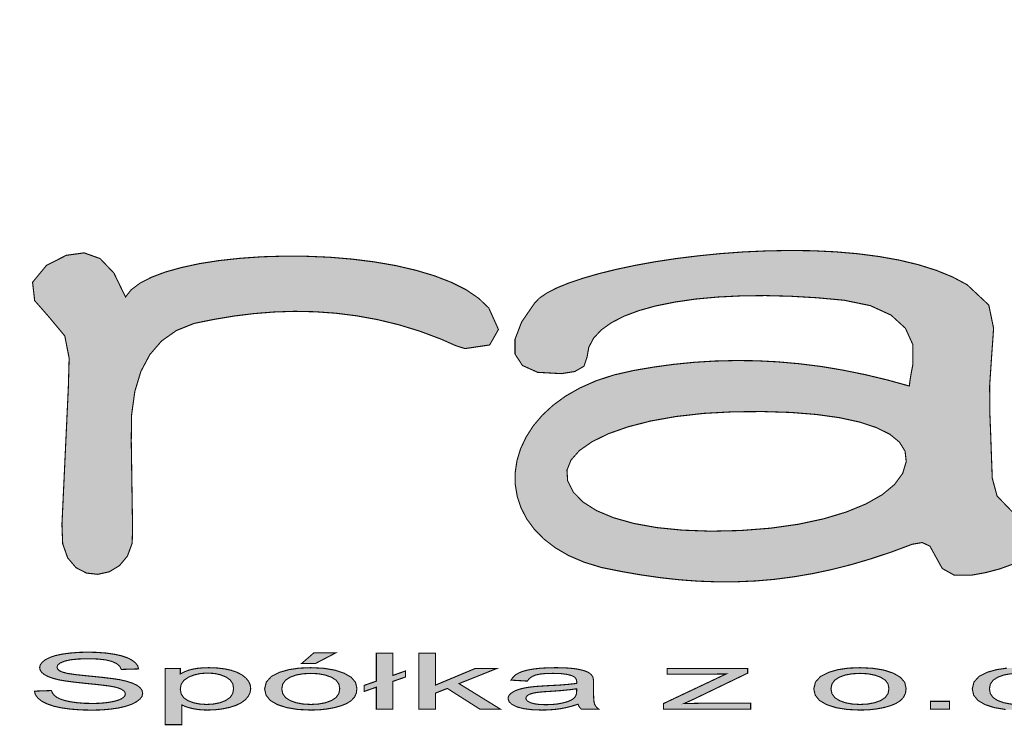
# Model space of a CAD drawing. Header units: millimetres. Extents: x 947 to 1808, y 151 to 525.
# Tile 6 of 27: x 1198 to 1209, y 165 to 173. Entities that reach past the tile are written whole.
import ezdxf
from ezdxf.enums import TextEntityAlignment as Align

# ---------------------------------------------------------------- set-up
doc = ezdxf.new("R2010")
doc.units = ezdxf.units.MM
doc.header["$LTSCALE"] = 15
doc.layers.add('LOGO', color=152, linetype='Continuous')
doc.layers.add('WARSTWA_1', color=7, linetype='Continuous')
doc.styles.add('ROMAND', font='romand.shx')

# ---------------------------------------------------------------- blocks, each defined once
blk = doc.blocks.new('LOGO')
at = {"layer": 'LOGO'}
h = blk.add_hatch(color=7, dxfattribs=at)
h.paths.add_polyline_path([(10.22, 5.846), (10.022, 5.995), (9.812, 6.126), (9.591, 6.239), (9.36, 6.336), (9.12, 6.416), (8.871, 6.479), (8.614, 6.526), (8.351, 6.556), (8.08, 6.569), (7.805, 6.567), (7.525, 6.548), (7.24, 6.513), (6.953, 6.463), (6.663, 6.397), (6.372, 6.315), (6.143, 6.233), (5.93, 6.134), (5.735, 6.021), (5.556, 5.894), (5.394, 5.755), (5.249, 5.606), (5.121, 5.447), (5.01, 5.28), (4.917, 5.107), (4.842, 4.929), (4.784, 4.747), (4.743, 4.563), (4.721, 4.378), (4.716, 4.193), (4.73, 4.01), (4.762, 3.831), (4.812, 3.656), (4.88, 3.487), (4.967, 3.325), (5.073, 3.173), (5.197, 3.03), (5.34, 2.899), (5.502, 2.781), (5.684, 2.678), (5.884, 2.59), (6.104, 2.519), (6.344, 2.467), (6.629, 2.42), (6.913, 2.384), (7.195, 2.361), (7.477, 2.35), (7.757, 2.352), (8.035, 2.367), (8.312, 2.397), (8.588, 2.44), (8.861, 2.499), (9.134, 2.574), (9.404, 2.664), (9.673, 2.771), (9.94, 2.894), (10.206, 3.035), (10.206, 1.984), (10.154, 1.599), (10.005, 1.343), (9.769, 1.205), (9.453, 1.175), (6.074, 1.147), (5.802, 1.111), (5.603, 1.018), (5.479, 0.888), (5.431, 0.738), (5.463, 0.588), (5.574, 0.456), (5.768, 0.362), (6.045, 0.323), (9.212, 0.323), (9.52, 0.348), (9.807, 0.398), (10.069, 0.475), (10.304, 0.58), (10.509, 0.714), (10.681, 0.879), (10.818, 1.075), (10.916, 1.305), (10.973, 1.57), (10.986, 1.871), (10.986, 5.321), (11.021, 5.53), (11.112, 5.721), (11.27, 5.889), (11.425, 6.043), (11.458, 6.218), (11.37, 6.414), (11.192, 6.645), (11.017, 6.759), (10.847, 6.765), (10.681, 6.669), (10.521, 6.479), (10.367, 6.202)])
h.paths.add_polyline_path([(9.857, 4.879), (9.989, 4.711), (10.069, 4.545), (10.094, 4.385), (10.06, 4.214), (9.968, 4.046), (9.82, 3.885), (9.62, 3.734), (9.369, 3.594), (9.07, 3.471), (8.725, 3.366), (8.335, 3.282), (7.905, 3.223), (7.543, 3.202), (7.199, 3.213), (6.876, 3.254), (6.58, 3.322), (6.313, 3.414), (6.079, 3.528), (5.884, 3.661), (5.731, 3.812), (5.624, 3.976), (5.567, 4.153), (5.564, 4.339), (5.617, 4.544), (5.718, 4.739), (5.862, 4.922), (6.048, 5.09), (6.272, 5.239), (6.531, 5.368), (6.822, 5.473), (7.142, 5.551), (7.489, 5.6), (7.858, 5.617), (8.229, 5.597), (8.578, 5.539), (8.902, 5.449), (9.196, 5.332), (9.456, 5.195), (9.678, 5.042)], flags=16)
h.paths.add_polyline_path([(13.289, 6.138), (13.168, 6.047), (13.09, 5.948), (12.93, 6.277), (12.74, 6.476), (12.52, 6.554), (12.275, 6.52), (12.004, 6.382), (11.812, 6.15), (11.841, 5.898), (12.04, 5.671), (12.255, 5.413), (12.315, 5.107), (12.304, 4.707), (12.216, 2.82), (12.226, 2.559), (12.295, 2.364), (12.409, 2.23), (12.552, 2.156), (12.709, 2.138), (12.866, 2.173), (13.007, 2.258), (13.117, 2.39), (13.182, 2.567), (13.187, 2.784), (13.169, 3.972), (13.174, 4.332), (13.218, 4.65), (13.301, 4.925), (13.424, 5.156), (13.586, 5.344), (13.789, 5.487), (14.034, 5.585), (14.306, 5.64), (14.581, 5.686), (14.857, 5.72), (15.136, 5.742), (15.416, 5.751), (15.698, 5.745), (15.982, 5.725), (16.268, 5.689), (16.555, 5.637), (16.845, 5.567), (17.136, 5.478), (17.428, 5.369), (17.529, 5.324), (17.63, 5.279), (17.757, 5.239), (18.096, 5.289), (18.217, 5.502), (18.084, 5.797), (17.946, 5.929), (17.773, 6.047), (17.567, 6.15), (17.334, 6.24), (17.077, 6.316), (16.801, 6.38), (16.509, 6.43), (16.206, 6.468), (15.895, 6.494), (15.581, 6.507), (15.268, 6.509), (14.96, 6.5), (14.662, 6.479), (14.376, 6.448), (14.108, 6.406), (13.861, 6.353), (13.639, 6.291), (13.447, 6.219)])
h.paths.add_polyline_path([(20.924, 5.919), (21.228, 5.947), (21.55, 5.963), (21.887, 5.967), (22.238, 5.958), (22.6, 5.937), (22.97, 5.903), (23.33, 5.829), (23.614, 5.699), (23.812, 5.518), (23.915, 5.291), (23.915, 5.023), (23.894, 4.916), (23.877, 4.818), (23.865, 4.725), (23.556, 4.81), (23.251, 4.883), (22.948, 4.944), (22.649, 4.994), (22.352, 5.031), (22.058, 5.057), (21.767, 5.072), (21.478, 5.075), (21.192, 5.068), (20.909, 5.051), (20.628, 5.023), (20.35, 4.985), (20.074, 4.938), (19.805, 4.877), (19.56, 4.797), (19.338, 4.699), (19.141, 4.587), (18.968, 4.461), (18.819, 4.323), (18.695, 4.177), (18.596, 4.022), (18.521, 3.863), (18.471, 3.699), (18.447, 3.534), (18.448, 3.37), (18.475, 3.208), (18.528, 3.05), (18.606, 2.899), (18.711, 2.756), (18.842, 2.623), (19, 2.502), (19.184, 2.395), (19.395, 2.305), (19.633, 2.232), (19.908, 2.177), (20.178, 2.13), (20.445, 2.092), (20.708, 2.063), (20.97, 2.044), (21.229, 2.035), (21.488, 2.036), (21.747, 2.047), (22.007, 2.069), (22.268, 2.103), (22.531, 2.147), (22.798, 2.204), (23.068, 2.272), (23.342, 2.353), (23.622, 2.446), (23.907, 2.552), (24.043, 2.575), (24.149, 2.525), (24.221, 2.394), (24.319, 2.218), (24.483, 2.127), (24.717, 2.126), (24.915, 2.162), (25.109, 2.213), (25.299, 2.282), (25.498, 2.455), (25.502, 2.71), (25.299, 2.978), (25.072, 3.214), (25.006, 3.457), (24.995, 3.745), (24.985, 4.032), (24.972, 4.366), (24.97, 4.73), (24.995, 5.108), (25.024, 5.517), (24.958, 5.837), (24.66, 6.116), (24.46, 6.223), (24.236, 6.314), (23.991, 6.391), (23.728, 6.454), (23.448, 6.504), (23.155, 6.542), (22.852, 6.568), (22.541, 6.583), (22.225, 6.587), (21.906, 6.581), (21.588, 6.567), (21.273, 6.544), (20.963, 6.513), (20.662, 6.476), (20.372, 6.432), (20.096, 6.382), (19.836, 6.327), (19.596, 6.268), (19.378, 6.205), (19.184, 6.14), (19.018, 6.072), (18.882, 6.002), (18.778, 5.931), (18.711, 5.86), (18.535, 5.603), (18.444, 5.366), (18.445, 5.163), (18.547, 5.007), (18.756, 4.913), (19.08, 4.895), (19.266, 4.924), (19.393, 4.997), (19.435, 5.122), (19.459, 5.258), (19.525, 5.382), (19.63, 5.495), (19.77, 5.595), (19.944, 5.684), (20.149, 5.761), (20.382, 5.826), (20.642, 5.878)])
h.paths.add_polyline_path([(21.038, 4.349), (21.447, 4.371), (21.856, 4.374), (22.238, 4.362), (22.589, 4.334), (22.905, 4.29), (23.181, 4.23), (23.413, 4.154), (23.598, 4.062), (23.73, 3.954), (23.807, 3.829), (23.823, 3.687), (23.774, 3.525), (23.662, 3.372), (23.493, 3.232), (23.271, 3.106), (23.001, 2.995), (22.689, 2.901), (22.339, 2.826), (21.956, 2.772), (21.545, 2.74), (21.133, 2.731), (20.749, 2.745), (20.396, 2.78), (20.079, 2.837), (19.801, 2.915), (19.566, 3.013), (19.38, 3.131), (19.246, 3.268), (19.168, 3.424), (19.159, 3.57), (19.215, 3.709), (19.332, 3.84), (19.504, 3.96), (19.727, 4.069), (19.997, 4.164), (20.308, 4.244), (20.657, 4.306)], flags=16)
h.paths.add_polyline_path([(26.433, 8.042), (26.186, 7.859), (25.995, 7.66), (25.853, 7.445), (25.755, 7.214), (25.693, 6.968), (25.661, 6.706), (25.654, 6.428), (25.753, 2.637), (25.86, 2.364), (26.084, 2.256), (26.324, 2.321), (26.478, 2.566), (26.541, 2.88), (26.584, 3.201), (26.61, 3.525), (26.624, 3.853), (26.63, 4.18), (26.632, 4.506), (30.126, 4.426), (30.412, 4.454), (30.596, 4.544), (30.688, 4.675), (30.696, 4.826), (30.631, 4.973), (30.501, 5.096), (30.316, 5.172), (30.084, 5.179), (29.888, 5.158), (29.673, 5.141), (29.439, 5.129), (29.186, 5.122), (28.916, 5.12), (28.63, 5.121), (28.327, 5.126), (28.009, 5.136), (27.677, 5.149), (27.331, 5.165), (26.972, 5.185), (26.6, 5.207), (26.57, 5.534), (26.562, 5.836), (26.575, 6.114), (26.609, 6.37), (26.665, 6.603), (26.742, 6.816), (26.841, 7.009), (26.962, 7.184), (27.104, 7.34), (27.269, 7.479), (27.455, 7.603), (27.664, 7.711), (27.895, 7.805), (28.149, 7.887), (28.425, 7.956), (28.723, 8.013), (29.077, 8.06), (29.415, 8.08), (29.734, 8.073), (30.033, 8.039), (30.308, 7.979), (30.557, 7.892), (30.779, 7.779), (30.97, 7.639), (31.129, 7.472), (31.252, 7.279), (31.339, 7.058), (31.387, 6.87), (31.432, 6.697), (31.489, 6.556), (31.616, 6.41), (31.788, 6.339), (31.985, 6.336), (32.187, 6.394), (32.372, 6.505), (32.521, 6.662), (32.612, 6.857), (32.625, 7.085), (32.54, 7.337), (32.41, 7.532), (32.268, 7.712), (32.113, 7.877), (31.948, 8.027), (31.772, 8.162), (31.586, 8.284), (31.39, 8.391), (31.184, 8.485), (30.97, 8.565), (30.748, 8.632), (30.518, 8.685), (30.28, 8.727), (30.035, 8.755), (29.784, 8.771), (29.528, 8.776), (29.265, 8.768), (28.998, 8.749), (28.727, 8.718), (28.451, 8.677), (28.172, 8.624), (27.89, 8.561), (27.606, 8.488), (27.32, 8.405), (27.032, 8.311), (26.743, 8.208)])
h.paths.add_polyline_path([(34.499, 6.069), (34.443, 6.278), (34.294, 6.426), (34.086, 6.483), (33.877, 6.426), (33.729, 6.278), (33.672, 6.069), (33.672, 2.711), (33.729, 2.502), (33.877, 2.354), (34.086, 2.297), (34.294, 2.354), (34.443, 2.502), (34.499, 2.711)])
h.paths.add_polyline_path([(35.444, 2.699), (35.445, 2.698), (36.267, 2.698), (36.286, 3.062), (36.291, 3.421), (36.284, 3.774), (36.322, 4.042), (36.445, 4.126), (36.628, 4.083), (36.847, 3.972), (37.078, 3.851), (37.343, 3.736), (37.609, 3.617), (37.877, 3.497), (38.144, 3.375), (38.412, 3.253), (38.68, 3.133), (38.946, 3.014), (39.211, 2.899), (39.475, 2.788), (39.736, 2.682), (39.994, 2.582), (40.25, 2.49), (40.621, 2.377), (40.958, 2.312), (41.265, 2.293), (41.545, 2.32), (41.734, 2.411), (41.788, 2.576), (41.593, 2.778), (41.495, 2.832), (41.322, 2.902), (41.087, 2.985), (40.804, 3.079), (40.486, 3.183), (40.148, 3.294), (39.802, 3.411), (39.463, 3.531), (39.143, 3.653), (38.857, 3.774), (39.147, 3.788), (39.443, 3.817), (39.743, 3.86), (40.048, 3.918), (40.358, 3.991), (40.672, 4.079), (40.992, 4.182), (41.317, 4.3), (41.539, 4.436), (41.692, 4.609), (41.78, 4.809), (41.81, 5.027), (41.787, 5.252), (41.716, 5.476), (41.602, 5.688), (41.452, 5.88), (41.269, 6.042), (41.061, 6.164), (40.853, 6.247), (40.621, 6.32), (40.368, 6.383), (40.098, 6.436), (39.813, 6.48), (39.518, 6.513), (39.215, 6.536), (38.908, 6.549), (38.6, 6.551), (38.294, 6.543), (37.993, 6.525), (37.7, 6.496), (37.42, 6.456), (37.155, 6.406), (36.908, 6.345), (36.682, 6.273), (36.482, 6.189), (36.31, 6.095), (36.352, 9.169), (36.326, 9.439), (36.217, 9.652), (36.005, 9.757), (35.784, 9.708), (35.65, 9.515), (35.595, 9.206)])
h.paths.add_polyline_path([(36.647, 4.957), (36.615, 5.087), (36.655, 5.225), (36.762, 5.363), (36.928, 5.495), (37.148, 5.616), (37.414, 5.723), (37.721, 5.811), (38.061, 5.875), (38.428, 5.911), (38.815, 5.914), (39.248, 5.884), (39.649, 5.831), (40.01, 5.757), (40.325, 5.665), (40.583, 5.556), (40.778, 5.433), (40.901, 5.298), (40.943, 5.153), (40.901, 5.01), (40.779, 4.879), (40.586, 4.764), (40.329, 4.665), (40.015, 4.584), (39.653, 4.524), (39.251, 4.485), (38.815, 4.471), (38.424, 4.477), (38.053, 4.5), (37.709, 4.537), (37.4, 4.59), (37.132, 4.659), (36.913, 4.743), (36.749, 4.843)], flags=16)
h.paths.add_polyline_path([(36.063, 2.343), (36.211, 2.49), (36.267, 2.697), (35.445, 2.697), (35.501, 2.49), (35.649, 2.343), (35.856, 2.286)])
h.paths.add_polyline_path([(43.095, 2.997), (43.307, 2.857), (43.538, 2.728), (43.786, 2.611), (44.05, 2.508), (44.329, 2.418), (44.621, 2.343), (44.926, 2.283), (45.241, 2.239), (45.566, 2.212), (45.899, 2.203), (46.232, 2.212), (46.557, 2.239), (46.872, 2.283), (47.177, 2.343), (47.469, 2.418), (47.748, 2.508), (48.012, 2.611), (48.26, 2.728), (48.491, 2.857), (48.703, 2.997), (48.895, 3.147), (49.065, 3.307), (49.213, 3.477), (49.337, 3.654), (49.436, 3.839), (49.508, 4.031), (49.552, 4.228), (49.567, 4.43), (49.552, 4.632), (49.508, 4.829), (49.436, 5.021), (49.337, 5.206), (49.213, 5.383), (49.065, 5.552), (48.895, 5.713), (48.703, 5.863), (48.491, 6.003), (48.26, 6.132), (48.012, 6.249), (47.748, 6.352), (47.469, 6.442), (47.177, 6.517), (46.872, 6.577), (46.557, 6.621), (46.232, 6.648), (45.899, 6.657), (45.566, 6.648), (45.241, 6.621), (44.926, 6.577), (44.621, 6.517), (44.329, 6.442), (44.05, 6.352), (43.786, 6.249), (43.538, 6.132), (43.307, 6.003), (43.095, 5.863), (42.903, 5.713), (42.733, 5.552), (42.585, 5.383), (42.461, 5.206), (42.362, 5.021), (42.29, 4.829), (42.246, 4.632), (42.231, 4.43), (42.246, 4.228), (42.29, 4.031), (42.362, 3.839), (42.461, 3.654), (42.585, 3.477), (42.733, 3.307), (42.903, 3.147)])
h.paths.add_polyline_path([(43.514, 3.601), (43.335, 3.752), (43.191, 3.914), (43.085, 4.085), (43.019, 4.265), (42.997, 4.452), (43.019, 4.638), (43.085, 4.818), (43.191, 4.989), (43.335, 5.151), (43.514, 5.302), (43.725, 5.44), (43.966, 5.565), (44.234, 5.674), (44.525, 5.767), (44.838, 5.841), (45.17, 5.896), (45.517, 5.93), (45.877, 5.942), (46.238, 5.93), (46.585, 5.896), (46.917, 5.841), (47.23, 5.767), (47.521, 5.674), (47.789, 5.565), (48.03, 5.44), (48.241, 5.302), (48.42, 5.151), (48.564, 4.989), (48.67, 4.818), (48.735, 4.638), (48.758, 4.452), (48.735, 4.265), (48.67, 4.085), (48.564, 3.914), (48.42, 3.752), (48.241, 3.601), (48.03, 3.463), (47.789, 3.338), (47.521, 3.229), (47.23, 3.137), (46.917, 3.062), (46.585, 3.007), (46.238, 2.973), (45.877, 2.962), (45.517, 2.973), (45.17, 3.007), (44.838, 3.062), (44.525, 3.137), (44.234, 3.229), (43.966, 3.338), (43.725, 3.463)], flags=16)
h = blk.add_hatch(color=7, dxfattribs=at)
h.paths.add_polyline_path([(11.989, 0.966), (11.945, 0.931), (11.918, 0.895), (11.909, 0.857), (11.917, 0.823), (11.938, 0.791), (11.975, 0.761), (12.026, 0.734), (12.093, 0.71), (12.174, 0.689), (12.261, 0.674), (12.381, 0.658), (12.535, 0.641), (12.687, 0.626), (12.798, 0.613), (12.868, 0.604), (12.939, 0.591), (13.022, 0.568), (13.094, 0.52), (13.079, 0.46), (13.019, 0.418), (12.939, 0.395), (12.873, 0.382), (12.797, 0.372), (12.714, 0.366), (12.623, 0.365), (12.521, 0.367), (12.425, 0.375), (12.336, 0.387), (12.259, 0.404), (12.166, 0.434), (12.095, 0.488), (12.071, 0.542), (11.838, 0.534), (11.851, 0.484), (11.886, 0.438), (11.94, 0.395), (12.014, 0.358), (12.104, 0.327), (12.21, 0.304), (12.333, 0.287), (12.475, 0.276), (12.635, 0.273), (12.764, 0.276), (12.884, 0.287), (12.995, 0.303), (13.094, 0.326), (13.175, 0.354), (13.241, 0.388), (13.288, 0.425), (13.317, 0.463), (13.326, 0.504), (13.318, 0.543), (13.292, 0.58), (13.249, 0.613), (13.187, 0.643), (13.107, 0.669), (13.007, 0.692), (12.911, 0.706), (12.773, 0.723), (12.593, 0.741), (12.418, 0.759), (12.294, 0.777), (12.194, 0.802), (12.142, 0.85), (12.165, 0.909), (12.25, 0.945), (12.332, 0.964), (12.442, 0.975), (12.578, 0.979), (12.71, 0.975), (12.818, 0.963), (12.903, 0.942), (12.998, 0.899), (13.033, 0.832), (13.27, 0.839), (13.257, 0.883), (13.226, 0.923), (13.178, 0.96), (13.113, 0.993), (13.032, 1.02), (12.934, 1.041), (12.823, 1.057), (12.7, 1.066), (12.567, 1.069), (12.445, 1.066), (12.331, 1.057), (12.224, 1.043), (12.13, 1.023), (12.051, 0.997)])
h.paths.add_polyline_path([(13.865, 0.344), (13.907, 0.325), (13.957, 0.308), (14.014, 0.294), (14.078, 0.283), (14.146, 0.276), (14.22, 0.274), (14.323, 0.278), (14.423, 0.29), (14.519, 0.31), (14.607, 0.338), (14.679, 0.373), (14.736, 0.415), (14.778, 0.463), (14.803, 0.514), (14.811, 0.569), (14.804, 0.621), (14.781, 0.67), (14.743, 0.716), (14.691, 0.757), (14.624, 0.792), (14.543, 0.82), (14.45, 0.84), (14.348, 0.852), (14.237, 0.856), (14.153, 0.854), (14.078, 0.847), (14.011, 0.835), (13.951, 0.819), (13.896, 0.797), (13.844, 0.771), (13.844, 0.844), (13.635, 0.844), (13.635, 0.073), (13.865, 0.073)])
h.paths.add_polyline_path([(13.89, 0.443), (13.855, 0.496), (13.843, 0.562), (13.855, 0.628), (13.893, 0.683), (13.956, 0.726), (14.035, 0.757), (14.121, 0.776), (14.216, 0.782), (14.309, 0.777), (14.394, 0.759), (14.47, 0.729), (14.529, 0.688), (14.565, 0.635), (14.576, 0.57), (14.564, 0.502), (14.528, 0.447), (14.467, 0.405), (14.39, 0.375), (14.302, 0.357), (14.205, 0.351), (14.11, 0.357), (14.024, 0.374), (13.949, 0.403)], flags=16)
h.paths.add_polyline_path([(16.094, 0.781), (15.965, 0.823), (15.812, 0.848), (15.637, 0.856), (15.478, 0.85), (15.336, 0.829), (15.212, 0.794), (15.095, 0.736), (15.026, 0.659), (15.002, 0.565), (15.022, 0.478), (15.08, 0.406), (15.178, 0.349), (15.307, 0.307), (15.46, 0.282), (15.637, 0.274), (15.753, 0.277), (15.862, 0.289), (15.965, 0.308), (16.057, 0.334), (16.133, 0.365), (16.193, 0.404), (16.237, 0.45), (16.263, 0.506), (16.271, 0.573), (16.252, 0.655), (16.193, 0.724)])
h.paths.add_polyline_path([(16.023, 0.632), (16.035, 0.568), (16.023, 0.501), (15.985, 0.447), (15.922, 0.405), (15.84, 0.375), (15.745, 0.357), (15.637, 0.351), (15.529, 0.357), (15.434, 0.375), (15.352, 0.405), (15.289, 0.446), (15.251, 0.5), (15.238, 0.565), (15.251, 0.63), (15.289, 0.684), (15.352, 0.725), (15.434, 0.755), (15.529, 0.772), (15.637, 0.778), (15.744, 0.772), (15.839, 0.754), (15.921, 0.725), (15.985, 0.684)], flags=16)
h.paths.add_polyline_path([(16.538, 0.671), (16.372, 0.613), (16.372, 0.53), (16.538, 0.588), (16.538, 0.286), (16.766, 0.286), (16.766, 0.668), (16.939, 0.728), (16.939, 0.811), (16.766, 0.75), (16.766, 1.056), (16.538, 1.056)])
h.paths.add_polyline_path([(17.352, 0.617), (17.352, 1.056), (17.122, 1.056), (17.122, 0.286), (17.352, 0.286), (17.352, 0.507), (17.514, 0.571), (17.962, 0.286), (18.245, 0.286), (17.675, 0.637), (18.192, 0.844), (17.895, 0.844)])
h.paths.add_polyline_path([(19.524, 0.52), (19.524, 0.646), (19.523, 0.684), (19.519, 0.713), (19.513, 0.733), (19.496, 0.757), (19.472, 0.779), (19.441, 0.797), (19.401, 0.813), (19.348, 0.827), (19.282, 0.84), (19.202, 0.849), (19.108, 0.855), (19, 0.856), (18.888, 0.854), (18.786, 0.848), (18.693, 0.837), (18.611, 0.822), (18.543, 0.803), (18.49, 0.78), (18.447, 0.754), (18.414, 0.722), (18.389, 0.685), (18.613, 0.672), (18.657, 0.726), (18.727, 0.755), (18.788, 0.768), (18.868, 0.776), (18.967, 0.778), (19.073, 0.775), (19.16, 0.764), (19.254, 0.739), (19.295, 0.689), (19.292, 0.64), (19.188, 0.628), (19.052, 0.617), (18.882, 0.608), (18.799, 0.603), (18.731, 0.598), (18.679, 0.593), (18.619, 0.585), (18.564, 0.575), (18.513, 0.562), (18.467, 0.547), (18.428, 0.529), (18.395, 0.508), (18.369, 0.485), (18.354, 0.46), (18.349, 0.433), (18.363, 0.389), (18.403, 0.351), (18.469, 0.318), (18.561, 0.294), (18.675, 0.279), (18.812, 0.274), (18.901, 0.276), (18.985, 0.282), (19.066, 0.292), (19.145, 0.307), (19.227, 0.328), (19.311, 0.355), (19.321, 0.33), (19.336, 0.307), (19.357, 0.286), (19.59, 0.286), (19.542, 0.342), (19.531, 0.387), (19.526, 0.443)])
h.paths.add_polyline_path([(19.103, 0.372), (19.031, 0.358), (18.952, 0.35), (18.867, 0.348), (18.785, 0.35), (18.685, 0.363), (18.606, 0.4), (18.589, 0.451), (18.636, 0.488), (18.696, 0.509), (18.765, 0.518), (18.832, 0.525), (18.917, 0.53), (19.07, 0.541), (19.195, 0.553), (19.292, 0.566), (19.292, 0.504), (19.27, 0.447), (19.197, 0.398)], flags=16)
h.paths.add_polyline_path([(21.643, 0.781), (21.643, 0.844), (20.535, 0.844), (20.535, 0.767), (21.088, 0.767), (21.167, 0.768), (21.253, 0.769), (21.347, 0.77), (20.485, 0.363), (20.485, 0.286), (21.684, 0.286), (21.684, 0.368), (21.058, 0.368), (20.965, 0.367), (20.869, 0.365), (20.768, 0.363), (20.909, 0.427)])
h.paths.add_polyline_path([(22.552, 0.565), (22.572, 0.478), (22.63, 0.406), (22.728, 0.349), (22.857, 0.307), (23.01, 0.282), (23.187, 0.274), (23.303, 0.277), (23.412, 0.289), (23.515, 0.308), (23.607, 0.334), (23.683, 0.365), (23.743, 0.404), (23.786, 0.45), (23.813, 0.506), (23.821, 0.573), (23.802, 0.655), (23.743, 0.724), (23.644, 0.781), (23.515, 0.823), (23.362, 0.848), (23.187, 0.856), (23.028, 0.85), (22.886, 0.829), (22.762, 0.794), (22.645, 0.736), (22.575, 0.659)])
h.paths.add_polyline_path([(22.788, 0.565), (22.801, 0.63), (22.839, 0.684), (22.902, 0.725), (22.984, 0.755), (23.079, 0.772), (23.187, 0.778), (23.294, 0.772), (23.389, 0.754), (23.471, 0.725), (23.535, 0.684), (23.573, 0.632), (23.585, 0.568), (23.573, 0.501), (23.535, 0.447), (23.472, 0.405), (23.39, 0.375), (23.295, 0.357), (23.187, 0.351), (23.079, 0.357), (22.984, 0.375), (22.902, 0.405), (22.839, 0.446), (22.801, 0.5)], flags=16)
h.paths.add_polyline_path([(24.731, 0.565), (24.75, 0.478), (24.809, 0.406), (24.906, 0.349), (25.035, 0.307), (25.189, 0.282), (25.366, 0.274), (25.481, 0.277), (25.59, 0.289), (25.693, 0.308), (25.785, 0.334), (25.861, 0.365), (25.922, 0.404), (25.965, 0.45), (25.991, 0.506), (26, 0.573), (25.98, 0.655), (25.921, 0.724), (25.823, 0.781), (25.693, 0.823), (25.541, 0.848), (25.366, 0.856), (25.207, 0.85), (25.065, 0.829), (24.94, 0.794), (24.824, 0.736), (24.754, 0.659)])
h.paths.add_polyline_path([(24.967, 0.565), (24.979, 0.63), (25.017, 0.684), (25.08, 0.725), (25.163, 0.755), (25.258, 0.772), (25.366, 0.778), (25.473, 0.772), (25.568, 0.754), (25.65, 0.725), (25.713, 0.684), (25.751, 0.632), (25.764, 0.568), (25.751, 0.501), (25.714, 0.447), (25.651, 0.405), (25.569, 0.375), (25.474, 0.357), (25.366, 0.351), (25.258, 0.357), (25.163, 0.375), (25.08, 0.405), (25.017, 0.446), (24.979, 0.5)], flags=16)
at = {"layer": 'WARSTWA_1', "color": 39, "linetype": 'Continuous', "const_width": 0.015}
for points in [[(12.004, 6.382), (12.275, 6.52), (12.52, 6.554), (12.74, 6.476), (12.93, 6.277), (13.09, 5.948), (13.168, 6.047), (13.289, 6.138), (13.447, 6.219), (13.639, 6.291), (13.861, 6.353), (14.108, 6.406), (14.376, 6.448), (14.662, 6.479), (14.96, 6.5), (15.268, 6.509), (15.581, 6.507), (15.895, 6.494), (16.206, 6.468), (16.509, 6.43), (16.801, 6.38), (17.077, 6.316), (17.334, 6.24), (17.567, 6.15), (17.773, 6.047), (17.946, 5.929), (18.084, 5.797), (18.084, 5.797), (18.217, 5.502), (18.096, 5.289), (17.757, 5.239), (17.63, 5.279), (17.529, 5.324), (17.428, 5.369), (17.136, 5.478), (16.845, 5.567), (16.555, 5.637), (16.268, 5.689), (15.982, 5.725), (15.698, 5.745), (15.416, 5.751), (15.136, 5.742), (14.857, 5.72), (14.581, 5.686), (14.306, 5.64), (14.034, 5.585), (13.789, 5.487), (13.586, 5.344), (13.424, 5.156), (13.301, 4.925), (13.218, 4.65), (13.174, 4.332), (13.169, 3.972), (13.169, 3.972), (13.187, 2.784), (13.182, 2.567), (13.117, 2.39), (13.007, 2.258), (12.866, 2.173), (12.709, 2.138), (12.552, 2.156), (12.409, 2.23), (12.295, 2.364), (12.226, 2.559), (12.216, 2.82), (12.216, 2.82), (12.304, 4.707), (12.315, 5.107), (12.255, 5.413), (12.04, 5.671), (11.841, 5.898), (11.812, 6.15)], [(12.004, 6.382), (12.275, 6.52), (12.52, 6.554), (12.74, 6.476), (12.93, 6.277), (13.09, 5.948), (13.168, 6.047), (13.289, 6.138), (13.447, 6.219), (13.639, 6.291), (13.861, 6.353), (14.108, 6.406), (14.376, 6.448), (14.662, 6.479), (14.96, 6.5), (15.268, 6.509), (15.581, 6.507), (15.895, 6.494), (16.206, 6.468), (16.509, 6.43), (16.801, 6.38), (17.077, 6.316), (17.334, 6.24), (17.567, 6.15), (17.773, 6.047), (17.946, 5.929), (18.084, 5.797), (18.084, 5.797), (18.217, 5.502), (18.096, 5.289), (17.757, 5.239), (17.63, 5.279), (17.529, 5.324), (17.428, 5.369), (17.136, 5.478), (16.845, 5.567), (16.555, 5.637), (16.268, 5.689), (15.982, 5.725), (15.698, 5.745), (15.416, 5.751), (15.136, 5.742), (14.857, 5.72), (14.581, 5.686), (14.306, 5.64), (14.034, 5.585), (13.789, 5.487), (13.586, 5.344), (13.424, 5.156), (13.301, 4.925), (13.218, 4.65), (13.174, 4.332), (13.169, 3.972), (13.169, 3.972), (13.187, 2.784), (13.182, 2.567), (13.117, 2.39), (13.007, 2.258), (12.866, 2.173), (12.709, 2.138), (12.552, 2.156), (12.409, 2.23), (12.295, 2.364), (12.226, 2.559), (12.216, 2.82), (12.216, 2.82), (12.304, 4.707), (12.315, 5.107), (12.255, 5.413), (12.04, 5.671), (11.841, 5.898), (11.812, 6.15)], [(21.545, 2.74), (21.956, 2.772), (22.339, 2.826), (22.689, 2.901), (23.001, 2.995), (23.271, 3.106), (23.493, 3.232), (23.662, 3.372), (23.774, 3.525), (23.823, 3.687), (23.823, 3.687), (23.807, 3.829), (23.73, 3.954), (23.598, 4.062), (23.413, 4.154), (23.181, 4.23), (22.905, 4.29), (22.589, 4.334), (22.238, 4.362), (21.856, 4.374), (21.447, 4.371), (21.038, 4.349), (20.657, 4.306), (20.308, 4.244), (19.997, 4.164), (19.727, 4.069), (19.504, 3.96), (19.332, 3.84), (19.215, 3.709), (19.159, 3.57), (19.168, 3.424), (19.246, 3.268), (19.38, 3.131), (19.566, 3.013), (19.801, 2.915), (20.079, 2.837), (20.396, 2.78), (20.749, 2.745), (21.133, 2.731)], [(21.545, 2.74), (21.956, 2.772), (22.339, 2.826), (22.689, 2.901), (23.001, 2.995), (23.271, 3.106), (23.493, 3.232), (23.662, 3.372), (23.774, 3.525), (23.823, 3.687), (23.823, 3.687), (23.807, 3.829), (23.73, 3.954), (23.598, 4.062), (23.413, 4.154), (23.181, 4.23), (22.905, 4.29), (22.589, 4.334), (22.238, 4.362), (21.856, 4.374), (21.447, 4.371), (21.038, 4.349), (20.657, 4.306), (20.308, 4.244), (19.997, 4.164), (19.727, 4.069), (19.504, 3.96), (19.332, 3.84), (19.215, 3.709), (19.159, 3.57), (19.168, 3.424), (19.246, 3.268), (19.38, 3.131), (19.566, 3.013), (19.801, 2.915), (20.079, 2.837), (20.396, 2.78), (20.749, 2.745), (21.133, 2.731)], [(11.838, 0.534), (12.071, 0.542), (12.087, 0.506), (12.113, 0.474), (12.148, 0.447), (12.196, 0.424), (12.259, 0.404), (12.336, 0.387), (12.425, 0.375), (12.521, 0.367), (12.623, 0.365), (12.714, 0.366), (12.797, 0.372), (12.873, 0.382), (12.939, 0.395), (12.993, 0.411), (13.035, 0.429), (13.064, 0.45), (13.082, 0.472), (13.088, 0.495), (13.082, 0.518), (13.065, 0.539), (13.037, 0.558), (12.995, 0.576), (12.939, 0.591), (12.868, 0.604), (12.798, 0.613), (12.687, 0.626), (12.535, 0.641), (12.381, 0.658), (12.261, 0.674), (12.174, 0.689), (12.093, 0.71), (12.026, 0.734), (11.975, 0.761), (11.938, 0.791), (11.917, 0.823), (11.909, 0.857), (11.918, 0.895), (11.945, 0.931), (11.989, 0.966), (12.051, 0.997), (12.13, 1.023), (12.224, 1.043), (12.331, 1.057), (12.445, 1.066), (12.567, 1.069), (12.7, 1.066), (12.823, 1.057), (12.934, 1.041), (13.032, 1.02), (13.113, 0.993), (13.178, 0.96), (13.226, 0.923), (13.257, 0.883), (13.27, 0.839), (13.033, 0.832), (13.01, 0.876), (12.967, 0.913), (12.903, 0.942), (12.818, 0.963), (12.71, 0.975), (12.578, 0.979), (12.442, 0.975), (12.332, 0.964), (12.25, 0.945), (12.193, 0.921), (12.159, 0.894), (12.148, 0.864), (12.156, 0.838), (12.18, 0.815), (12.22, 0.796), (12.294, 0.777), (12.418, 0.759), (12.593, 0.741), (12.773, 0.723), (12.911, 0.706), (13.007, 0.692), (13.107, 0.669), (13.187, 0.643), (13.249, 0.613), (13.292, 0.58), (13.318, 0.543), (13.326, 0.504), (13.317, 0.463), (13.288, 0.425), (13.241, 0.388), (13.175, 0.354), (13.094, 0.326), (12.995, 0.303), (12.884, 0.287), (12.764, 0.276), (12.635, 0.273), (12.475, 0.276), (12.333, 0.287), (12.21, 0.304), (12.104, 0.327), (12.014, 0.358), (11.94, 0.395), (11.886, 0.438), (11.851, 0.484)], [(15.51, 0.913), (15.68, 1.06), (15.981, 1.06), (15.7, 0.913)], [(16.538, 0.588), (16.372, 0.53), (16.372, 0.613), (16.538, 0.671), (16.538, 1.056), (16.766, 1.056), (16.766, 0.75), (16.939, 0.811), (16.939, 0.728), (16.766, 0.668), (16.766, 0.286), (16.538, 0.286)], [(17.122, 0.286), (17.122, 1.056), (17.352, 1.056), (17.352, 0.617), (17.895, 0.844), (18.192, 0.844), (17.675, 0.637), (18.245, 0.286), (17.962, 0.286), (17.514, 0.571), (17.352, 0.507), (17.352, 0.286)], [(13.635, 0.073), (13.635, 0.844), (13.844, 0.844), (13.844, 0.771), (13.896, 0.797), (13.951, 0.819), (14.011, 0.835), (14.078, 0.847), (14.153, 0.854), (14.237, 0.856), (14.348, 0.852), (14.45, 0.84), (14.543, 0.82), (14.624, 0.792), (14.691, 0.757), (14.743, 0.716), (14.781, 0.67), (14.804, 0.621), (14.811, 0.569), (14.803, 0.514), (14.778, 0.463), (14.736, 0.415), (14.679, 0.373), (14.607, 0.338), (14.519, 0.31), (14.423, 0.29), (14.323, 0.278), (14.22, 0.274), (14.146, 0.276), (14.078, 0.283), (14.014, 0.294), (13.957, 0.308), (13.907, 0.325), (13.865, 0.344), (13.865, 0.073)], [(15.002, 0.565), (15.026, 0.659), (15.095, 0.736), (15.212, 0.794), (15.336, 0.829), (15.478, 0.85), (15.637, 0.856), (15.812, 0.848), (15.965, 0.823), (16.094, 0.781), (16.193, 0.724), (16.252, 0.655), (16.271, 0.573), (16.263, 0.506), (16.237, 0.45), (16.193, 0.404), (16.133, 0.365), (16.057, 0.334), (15.965, 0.308), (15.862, 0.289), (15.753, 0.277), (15.637, 0.274), (15.46, 0.282), (15.307, 0.307), (15.178, 0.349), (15.08, 0.406), (15.022, 0.478)], [(19.311, 0.355), (19.227, 0.328), (19.145, 0.307), (19.066, 0.292), (18.985, 0.282), (18.901, 0.276), (18.812, 0.274), (18.675, 0.279), (18.561, 0.294), (18.469, 0.318), (18.403, 0.351), (18.363, 0.389), (18.349, 0.433), (18.354, 0.46), (18.369, 0.485), (18.395, 0.508), (18.428, 0.529), (18.467, 0.547), (18.513, 0.562), (18.564, 0.575), (18.619, 0.585), (18.679, 0.593), (18.731, 0.598), (18.799, 0.603), (18.882, 0.608), (19.052, 0.617), (19.188, 0.628), (19.292, 0.64), (19.293, 0.652), (19.293, 0.66), (19.293, 0.665), (19.286, 0.699), (19.264, 0.727), (19.228, 0.746), (19.16, 0.764), (19.073, 0.775), (18.967, 0.778), (18.868, 0.776), (18.788, 0.768), (18.727, 0.755), (18.681, 0.735), (18.643, 0.708), (18.613, 0.672), (18.389, 0.685), (18.414, 0.722), (18.447, 0.754), (18.49, 0.78), (18.543, 0.803), (18.611, 0.822), (18.693, 0.837), (18.786, 0.848), (18.888, 0.854), (19, 0.856), (19.108, 0.855), (19.202, 0.849), (19.282, 0.84), (19.348, 0.827), (19.401, 0.813), (19.441, 0.797), (19.472, 0.779), (19.496, 0.757), (19.513, 0.733), (19.519, 0.713), (19.523, 0.684), (19.524, 0.646), (19.524, 0.52), (19.526, 0.443), (19.531, 0.387), (19.539, 0.353), (19.552, 0.33), (19.571, 0.308), (19.597, 0.286), (19.357, 0.286), (19.336, 0.307), (19.321, 0.33)], [(20.485, 0.286), (20.485, 0.363), (21.347, 0.77), (21.253, 0.769), (21.167, 0.768), (21.088, 0.767), (20.535, 0.767), (20.535, 0.844), (21.643, 0.844), (21.643, 0.781), (20.909, 0.427), (20.768, 0.363), (20.869, 0.365), (20.965, 0.367), (21.058, 0.368), (21.684, 0.368), (21.684, 0.286)], [(22.552, 0.565), (22.575, 0.659), (22.645, 0.736), (22.762, 0.794), (22.886, 0.829), (23.028, 0.85), (23.187, 0.856), (23.362, 0.848), (23.515, 0.823), (23.644, 0.781), (23.743, 0.724), (23.802, 0.655), (23.821, 0.573), (23.813, 0.506), (23.786, 0.45), (23.743, 0.404), (23.683, 0.365), (23.607, 0.334), (23.515, 0.308), (23.412, 0.289), (23.303, 0.277), (23.187, 0.274), (23.01, 0.282), (22.857, 0.307), (22.728, 0.349), (22.63, 0.406), (22.572, 0.478)], [(13.843, 0.562), (13.855, 0.496), (13.89, 0.443), (13.949, 0.403), (14.024, 0.374), (14.11, 0.357), (14.205, 0.351), (14.302, 0.357), (14.39, 0.375), (14.467, 0.405), (14.528, 0.447), (14.564, 0.502), (14.576, 0.57), (14.565, 0.635), (14.529, 0.688), (14.47, 0.729), (14.394, 0.759), (14.309, 0.777), (14.216, 0.782), (14.121, 0.776), (14.035, 0.757), (13.956, 0.726), (13.893, 0.683), (13.855, 0.628)], [(15.238, 0.565), (15.251, 0.5), (15.289, 0.446), (15.352, 0.405), (15.434, 0.375), (15.529, 0.357), (15.637, 0.351), (15.745, 0.357), (15.84, 0.375), (15.922, 0.405), (15.985, 0.447), (16.023, 0.501), (16.035, 0.568), (16.023, 0.632), (15.985, 0.684), (15.921, 0.725), (15.839, 0.754), (15.744, 0.772), (15.637, 0.778), (15.529, 0.772), (15.434, 0.755), (15.352, 0.725), (15.289, 0.684), (15.251, 0.63)], [(22.788, 0.565), (22.801, 0.5), (22.839, 0.446), (22.902, 0.405), (22.984, 0.375), (23.079, 0.357), (23.187, 0.351), (23.295, 0.357), (23.39, 0.375), (23.472, 0.405), (23.535, 0.447), (23.573, 0.501), (23.585, 0.568), (23.573, 0.632), (23.535, 0.684), (23.471, 0.725), (23.389, 0.754), (23.294, 0.772), (23.187, 0.778), (23.079, 0.772), (22.984, 0.755), (22.902, 0.725), (22.839, 0.684), (22.801, 0.63)], [(24.967, 0.565), (24.979, 0.5), (25.017, 0.446), (25.08, 0.405), (25.163, 0.375), (25.258, 0.357), (25.366, 0.351), (25.474, 0.357), (25.569, 0.375), (25.651, 0.405), (25.714, 0.447), (25.751, 0.501), (25.764, 0.568), (25.751, 0.632), (25.713, 0.684), (25.65, 0.725), (25.568, 0.754), (25.473, 0.772), (25.366, 0.778), (25.258, 0.772), (25.163, 0.755), (25.08, 0.725), (25.017, 0.684), (24.979, 0.63)], [(19.292, 0.566), (19.195, 0.553), (19.07, 0.541), (18.917, 0.53), (18.832, 0.525), (18.765, 0.518), (18.717, 0.511), (18.681, 0.503), (18.65, 0.493), (18.626, 0.481), (18.609, 0.467), (18.598, 0.452), (18.594, 0.436), (18.602, 0.412), (18.625, 0.391), (18.664, 0.373), (18.717, 0.359), (18.785, 0.35), (18.867, 0.348), (18.952, 0.35), (19.031, 0.358), (19.103, 0.372), (19.166, 0.389), (19.217, 0.411), (19.255, 0.437), (19.276, 0.462), (19.288, 0.493), (19.292, 0.531)], [(24.156, 0.286), (24.156, 0.394), (24.417, 0.394), (24.417, 0.286)]]:
    blk.add_lwpolyline(points, close=True, dxfattribs=at)
for points in [[(25.299, 2.282), (25.109, 2.213), (24.915, 2.162), (24.717, 2.126), (24.483, 2.127), (24.319, 2.218), (24.221, 2.394), (24.149, 2.525), (24.043, 2.575), (23.907, 2.552), (23.622, 2.446), (23.342, 2.353), (23.068, 2.272), (22.798, 2.204), (22.531, 2.147), (22.268, 2.103), (22.007, 2.069), (21.747, 2.047), (21.488, 2.036), (21.229, 2.035), (20.97, 2.044), (20.708, 2.063), (20.445, 2.092), (20.178, 2.13), (19.908, 2.177), (19.633, 2.232), (19.395, 2.305), (19.184, 2.395), (19, 2.502), (18.842, 2.623), (18.711, 2.756), (18.606, 2.899), (18.528, 3.05), (18.475, 3.208), (18.448, 3.37), (18.447, 3.534), (18.471, 3.699), (18.521, 3.863), (18.596, 4.022), (18.695, 4.177), (18.819, 4.323), (18.968, 4.461), (19.141, 4.587), (19.338, 4.699), (19.56, 4.797), (19.805, 4.877), (20.074, 4.938), (20.074, 4.938), (20.35, 4.985), (20.628, 5.023), (20.909, 5.051), (21.192, 5.068), (21.478, 5.075), (21.767, 5.072), (22.058, 5.057), (22.352, 5.031), (22.649, 4.994), (22.948, 4.944), (23.251, 4.883), (23.556, 4.81), (23.865, 4.725), (23.877, 4.818), (23.894, 4.916), (23.915, 5.023), (23.915, 5.291), (23.812, 5.518), (23.614, 5.699), (23.33, 5.829), (22.97, 5.903), (22.6, 5.937), (22.238, 5.958), (21.887, 5.967), (21.55, 5.963), (21.228, 5.947), (20.924, 5.919), (20.642, 5.878), (20.382, 5.826), (20.149, 5.761), (19.944, 5.684), (19.77, 5.595), (19.63, 5.495), (19.525, 5.382), (19.459, 5.258), (19.435, 5.122), (19.393, 4.997), (19.266, 4.924), (19.08, 4.895), (18.756, 4.913), (18.547, 5.007), (18.445, 5.163), (18.444, 5.366), (18.535, 5.603), (18.711, 5.86), (18.778, 5.931), (18.882, 6.002), (19.018, 6.072), (19.184, 6.14), (19.378, 6.205), (19.596, 6.268), (19.836, 6.327), (20.096, 6.382), (20.372, 6.432), (20.662, 6.476), (20.963, 6.513), (21.273, 6.544), (21.588, 6.567), (21.906, 6.581), (22.225, 6.587), (22.541, 6.583), (22.852, 6.568), (23.155, 6.542), (23.448, 6.504), (23.728, 6.454), (23.991, 6.391), (24.236, 6.314), (24.46, 6.223), (24.66, 6.116), (24.66, 6.116), (24.958, 5.837), (25.024, 5.517), (24.995, 5.108), (24.97, 4.73), (24.972, 4.366), (24.985, 4.032), (24.995, 3.745), (25.006, 3.457), (25.072, 3.214), (25.299, 2.978)], [(25.299, 2.282), (25.109, 2.213), (24.915, 2.162), (24.717, 2.126), (24.483, 2.127), (24.319, 2.218), (24.221, 2.394), (24.149, 2.525), (24.043, 2.575), (23.907, 2.552), (23.622, 2.446), (23.342, 2.353), (23.068, 2.272), (22.798, 2.204), (22.531, 2.147), (22.268, 2.103), (22.007, 2.069), (21.747, 2.047), (21.488, 2.036), (21.229, 2.035), (20.97, 2.044), (20.708, 2.063), (20.445, 2.092), (20.178, 2.13), (19.908, 2.177), (19.633, 2.232), (19.395, 2.305), (19.184, 2.395), (19, 2.502), (18.842, 2.623), (18.711, 2.756), (18.606, 2.899), (18.528, 3.05), (18.475, 3.208), (18.448, 3.37), (18.447, 3.534), (18.471, 3.699), (18.521, 3.863), (18.596, 4.022), (18.695, 4.177), (18.819, 4.323), (18.968, 4.461), (19.141, 4.587), (19.338, 4.699), (19.56, 4.797), (19.805, 4.877), (20.074, 4.938), (20.074, 4.938), (20.35, 4.985), (20.628, 5.023), (20.909, 5.051), (21.192, 5.068), (21.478, 5.075), (21.767, 5.072), (22.058, 5.057), (22.352, 5.031), (22.649, 4.994), (22.948, 4.944), (23.251, 4.883), (23.556, 4.81), (23.865, 4.725), (23.877, 4.818), (23.894, 4.916), (23.915, 5.023), (23.915, 5.291), (23.812, 5.518), (23.614, 5.699), (23.33, 5.829), (22.97, 5.903), (22.6, 5.937), (22.238, 5.958), (21.887, 5.967), (21.55, 5.963), (21.228, 5.947), (20.924, 5.919), (20.642, 5.878), (20.382, 5.826), (20.149, 5.761), (19.944, 5.684), (19.77, 5.595), (19.63, 5.495), (19.525, 5.382), (19.459, 5.258), (19.435, 5.122), (19.393, 4.997), (19.266, 4.924), (19.08, 4.895), (18.756, 4.913), (18.547, 5.007), (18.445, 5.163), (18.444, 5.366), (18.535, 5.603), (18.711, 5.86), (18.778, 5.931), (18.882, 6.002), (19.018, 6.072), (19.184, 6.14), (19.378, 6.205), (19.596, 6.268), (19.836, 6.327), (20.096, 6.382), (20.372, 6.432), (20.662, 6.476), (20.963, 6.513), (21.273, 6.544), (21.588, 6.567), (21.906, 6.581), (22.225, 6.587), (22.541, 6.583), (22.852, 6.568), (23.155, 6.542), (23.448, 6.504), (23.728, 6.454), (23.991, 6.391), (24.236, 6.314), (24.46, 6.223), (24.66, 6.116), (24.66, 6.116), (24.958, 5.837), (25.024, 5.517), (24.995, 5.108), (24.97, 4.73), (24.972, 4.366), (24.985, 4.032), (24.995, 3.745), (25.006, 3.457), (25.072, 3.214), (25.299, 2.978)], [(25.189, 0.282), (25.035, 0.307), (24.906, 0.349), (24.809, 0.406), (24.75, 0.478), (24.731, 0.565), (24.754, 0.659), (24.824, 0.736), (24.94, 0.794), (25.065, 0.829), (25.207, 0.85)]]:
    blk.add_lwpolyline(points, dxfattribs=at)
at = {"layer": 'WARSTWA_1', "color": 39}
for points in [[(15.51, 0.913), (15.68, 1.06), (15.7, 0.913), (15.981, 1.06)], [(24.156, 0.286), (24.156, 0.394), (24.417, 0.286), (24.417, 0.394)]]:
    blk.add_solid(points, dxfattribs=at)
blk = doc.blocks.new('A3-grafiko')
at = {"layer": 'LOGO', "xscale": 0.7827365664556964, "yscale": 0.7827365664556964, "zscale": 0.7827365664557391}
blk.add_blockref('LOGO', (236.351, 11.411), dxfattribs=at)
at = {"color": 250, "style": 'ROMAND', "width": 0.9}
for tag, p, height in [('OPRACOWAŁ', (37.102, 33.56), 2), ('BRANŻA', (290.245, 33.04), 2.243), ('ZMIANA2', (155.377, 33.461), 2), ('ZMIANA3', (201.377, 33.461), 2), ('ZMIANA1', (109.377, 33.461), 2), ('NAZWA_ZAKŁADU', (375.799, 32.733), 2.243), ('RODZAJ_DOK', (249.47, 33.04), 2.243), ('DATA1', (83.569, 32.976), 2), ('OZN_DOK1', (326.144, 32.248), 2.243), ('SPRAWDZIŁ', (37.102, 29.56), 2), ('ZM1_WPROW', (104.855, 29.7), 2), ('ZM2_WPROW', (150.855, 29.7), 2), ('ZM3_WPROW', (196.855, 29.7), 2), ('DATA', (136.056, 29.294), 2), ('DATA', (182.056, 29.294), 2), ('DATA', (228.056, 29.294), 2), ('DATA2', (83.569, 28.976), 2), ('OZN_DOK2', (326.144, 28.407), 2.243), ('NAZWA_OBIEKTU', (375.799, 28.314), 2.243), ('ZATWIERDZIŁ', (37.102, 25.56), 2), ('ZM1_ZATW', (104.855, 25.7), 2), ('ZM2_ZATW', (150.855, 25.7), 2), ('ZM3_ZATW', (196.855, 25.7), 2), ('DATA', (136.056, 25.294), 2), ('DATA', (182.056, 25.294), 2), ('DATA', (228.056, 25.294), 2), ('DATA3', (83.569, 24.976), 2), ('NAZWA_PRAC', (337.117, 22.562), 2.243), ('OPIS_ZM_1', (98.413, 19.262), 1.5), ('OPIS_ZM_2', (144.413, 19.262), 1.5), ('OPIS_ZM_3', (190.413, 19.262), 1.5), ('OPIS_ZM_1', (98.413, 16.762), 1.5), ('OPIS_ZM_2', (144.413, 16.762), 1.5), ('OPIS_ZM_3', (190.413, 16.762), 1.5), ('144', (401.641, 15.998), 2.243), ('1', (392.026, 15.36), 2.243), ('1:1', (368.283, 15.073), 2.243), ('OPIS_ZM_1', (98.413, 14.262), 1.5), ('OPIS_ZM_2', (144.413, 14.262), 1.5), ('OPIS_ZM_3', (190.413, 14.262), 1.5), ('00', (381.556, 12.667), 2.243), ('APLIKACJA', (392.026, 7.205), 2), ('A3', (368.283, 6.918), 2.243)]:
    blk.add_attdef(tag, p, '', height=height, dxfattribs=at)
at = {"color": 1, "style": 'ROMAND'}
for tag, p, height, width in [('TYTUL_1', (249.411, 28.343), 2.243, 0.9), ('TYTUL_2', (249.411, 25.217), 2.243, 0.9), ('TYTUL_3', (249.411, 22.185), 2.243, 0.9), ('PLIK', (37.723, 6.22), 1.8, 0.8)]:
    blk.add_attdef(tag, p, '', height=height, dxfattribs=dict(at, width=width))
blk.add_attdef('NUMER_RYS', text='', height=2.345, dxfattribs=at).set_placement((403.569, 22.948), align=Align.RIGHT)
at = {"color": 250, "style": 'ROMAND', "width": 0.9, "flags": 2}
for tag, p in [('ZAMAWIAJĄCY', (36.801, 20.951)), ('NR_UMOWY', (36.801, 15.674)), ('NAZWA_PROJEKTU', (36.801, 10.726))]:
    blk.add_attdef(tag, p, '', height=2.243, dxfattribs=at)
at = {"color": 1, "style": 'ROMAND', "width": 0.9}
blk.add_attdef('NR_DOK', text='', height=2.548, dxfattribs=at).set_placement((341.162, 12.857), align=Align.CENTER)

msp = doc.modelspace()

# ---------------------------------------------------------------- block references
msp.add_blockref('A3-grafiko', (952.555, 153.721))

doc.saveas('drawing.dxf')
